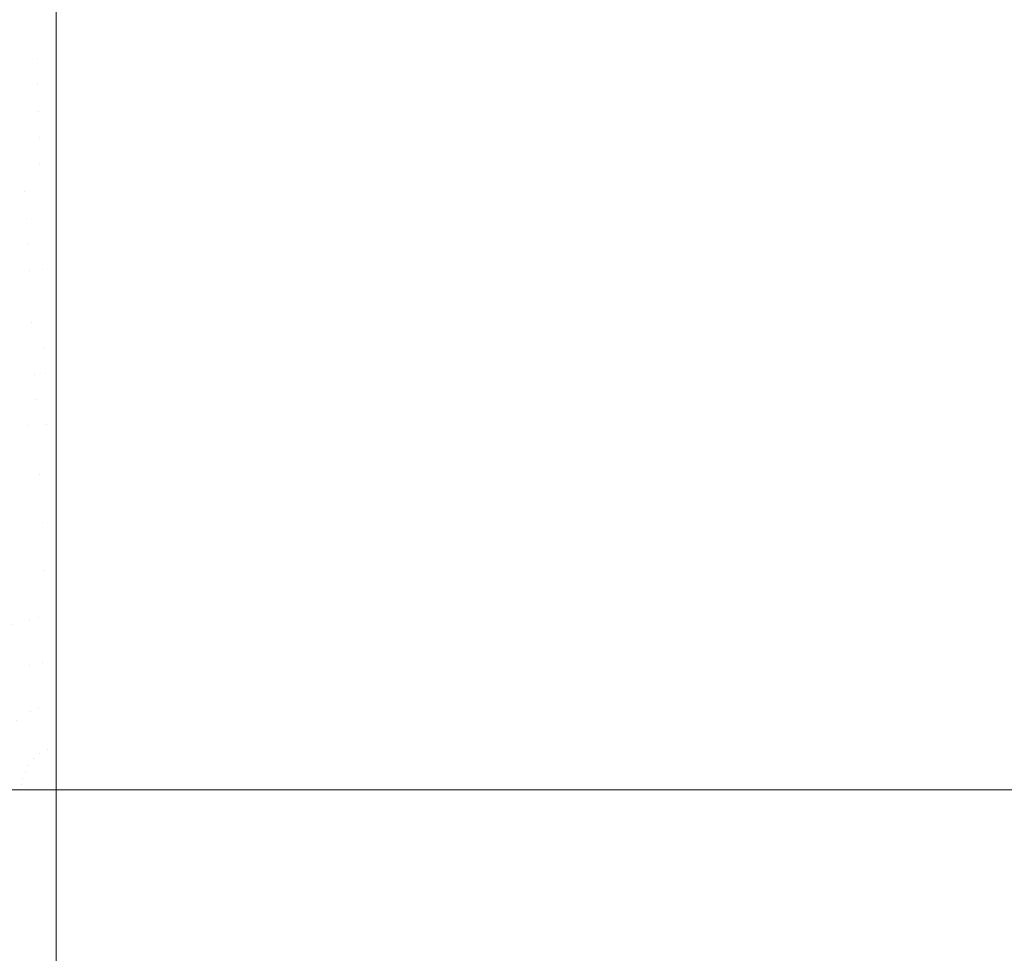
# Model space of a CAD drawing. Header units: centimetres. Extents: x -21.6 to 22.7, y 4.2 to 6.
# Tile 69 of 256: x -21.5062 to -21.4309, y 5.8877 to 5.9591. Entities that reach past the tile are written whole.
import ezdxf

# ---------------------------------------------------------------- set-up
doc = ezdxf.new("R2010")
doc.units = ezdxf.units.CM
doc.header["$LTSCALE"] = 2.54
doc.layers.add('Lucido design-1', color=7, linetype='Continuous')

# ---------------------------------------------------------------- blocks, each defined once
blk = doc.blocks.new('Gruppo-3-1')
at = {"color": 7, "linetype": 'Continuous', "lineweight": 9}
for points, invisible_edges in [([(-21.503423, 5.95757, -2276.240255), (-21.503423, 5.961088, -2276.242835), (-21.504981, 5.960183, -2276.24217), (-21.504929, 5.958178, -2276.240704)], 14), ([(22.630348, 5.961088, -2276.242835), (-21.503423, 5.961088, -2276.242835), (-21.503423, 5.95757, -2276.240255), (22.630348, 5.95757, -2276.240255)], 5), ([(-6.792166, 5.961088, -2277.001505), (-6.792166, 5.95757, -2277.004085), (-21.503423, 5.95757, -2277.004085), (-21.503423, 5.960201, -2277.002155)], 10), ([(-21.504929, 5.958178, -2276.240704), (-21.504981, 5.960183, -2276.24217), (-21.506537, 5.960095, -2276.24217), (-21.506433, 5.958093, -2276.240704)], 15), ([(-21.504929, 5.958178, -2277.003636), (-21.506433, 5.958093, -2277.003636), (-21.506537, 5.960095, -2277.00217), (-21.504981, 5.960183, -2277.00217)], 15), ([(-21.504981, 5.960183, -2277.00217), (-21.503423, 5.960201, -2277.002155), (-21.503423, 5.95757, -2277.004085), (-21.504929, 5.958178, -2277.003636)], 13), ([(-21.506433, 5.958093, -2276.240704), (-21.506328, 5.956081, -2276.239306), (-21.504877, 5.956163, -2276.239306), (-21.504929, 5.958178, -2276.240704)], 15), ([(-21.504877, 5.956163, -2277.005034), (-21.506328, 5.956081, -2277.005034), (-21.506433, 5.958093, -2277.003636), (-21.504929, 5.958178, -2277.003636)], 15), ([(-21.504929, 5.958178, -2276.240704), (-21.504877, 5.956163, -2276.239306), (-21.503423, 5.95757, -2276.240255)], 11), ([(-21.504877, 5.956163, -2277.005034), (-21.504929, 5.958178, -2277.003636), (-21.503423, 5.95757, -2277.004085)], 11), ([(-21.503423, 5.953942, -2276.237831), (-21.503423, 5.95757, -2276.240255), (-21.504877, 5.956163, -2276.239306)], 10), ([(-21.503423, 5.95757, -2277.004085), (-21.503423, 5.956178, -2277.005015), (-21.504877, 5.956163, -2277.005034)], 10), ([(22.630348, 5.95757, -2276.240255), (-21.503423, 5.95757, -2276.240255), (-21.503423, 5.953942, -2276.237831), (22.630348, 5.953942, -2276.237831)], 5), ([(-6.792166, 5.95757, -2277.004085), (-6.792166, 5.953942, -2277.006509), (-21.503423, 5.953942, -2277.006509), (-21.503423, 5.956178, -2277.005015)], 10), ([(-21.503423, 5.956178, -2277.005015), (-21.503423, 5.95757, -2277.004085), (-6.792166, 5.95757, -2277.004085)], 10), ([(-21.504877, 5.956163, -2276.239306), (-21.506328, 5.956081, -2276.239306), (-21.506223, 5.954063, -2276.237975), (-21.504824, 5.954142, -2276.237975)], 15), ([(-21.504824, 5.954142, -2277.006365), (-21.506223, 5.954063, -2277.006365), (-21.506328, 5.956081, -2277.005034), (-21.504877, 5.956163, -2277.005034)], 15), ([(-21.504877, 5.956163, -2277.005034), (-21.503423, 5.956178, -2277.005015), (-21.503423, 5.953942, -2277.006509), (-21.504824, 5.954142, -2277.006365)], 13), ([(-21.504877, 5.956163, -2276.239306), (-21.504824, 5.954142, -2276.237975), (-21.503423, 5.953942, -2276.237831)], 11), ([(-21.50746, 5.951913, -2276.23671), (-21.506118, 5.952039, -2276.23671), (-21.506223, 5.954063, -2276.237975), (-21.507618, 5.953931, -2276.237975)], 15), ([(-21.507618, 5.953931, -2277.006365), (-21.506223, 5.954063, -2277.006365), (-21.506118, 5.952039, -2277.00763), (-21.50746, 5.951913, -2277.00763)], 15), ([(-21.504824, 5.954142, -2276.237975), (-21.506223, 5.954063, -2276.237975), (-21.506118, 5.952039, -2276.23671), (-21.504771, 5.952115, -2276.23671)], 15), ([(-21.504771, 5.952115, -2277.00763), (-21.506118, 5.952039, -2277.00763), (-21.506223, 5.954063, -2277.006365), (-21.504824, 5.954142, -2277.006365)], 15), ([(-21.504771, 5.952115, -2276.23671), (-21.503423, 5.953942, -2276.237831), (-21.504824, 5.954142, -2276.237975)], 11), ([(-21.504771, 5.952115, -2277.00763), (-21.504824, 5.954142, -2277.006365), (-21.503423, 5.953942, -2277.006509)], 11), ([(-21.503423, 5.950212, -2276.235567), (-21.503423, 5.953942, -2276.237831), (-21.504771, 5.952115, -2276.23671)], 10), ([(-21.503423, 5.953942, -2277.006509), (-21.503423, 5.952128, -2277.00761), (-21.504771, 5.952115, -2277.00763)], 10), ([(22.630348, 5.953942, -2276.237831), (-21.503423, 5.953942, -2276.237831), (-21.503423, 5.950212, -2276.235567), (22.630348, 5.950212, -2276.235567)], 5), ([(-6.792166, 5.953942, -2277.006509), (-6.792166, 5.950212, -2277.008773), (-21.503423, 5.950212, -2277.008773), (-21.503423, 5.952128, -2277.00761)], 10), ([(-21.503423, 5.952128, -2277.00761), (-21.503423, 5.953942, -2277.006509), (-6.792166, 5.953942, -2277.006509)], 10), ([(-21.507303, 5.949893, -2276.235509), (-21.506013, 5.950014, -2276.235509), (-21.506118, 5.952039, -2276.23671), (-21.50746, 5.951913, -2276.23671)], 15), ([(-21.50746, 5.951913, -2277.00763), (-21.506118, 5.952039, -2277.00763), (-21.506013, 5.950014, -2277.008831), (-21.507303, 5.949893, -2277.008831)], 15), ([(-21.504771, 5.952115, -2276.23671), (-21.506118, 5.952039, -2276.23671), (-21.506013, 5.950014, -2276.235509), (-21.504719, 5.950087, -2276.235509)], 15), ([(-21.504719, 5.950087, -2277.008831), (-21.506013, 5.950014, -2277.008831), (-21.506118, 5.952039, -2277.00763), (-21.504771, 5.952115, -2277.00763)], 15), ([(-21.504771, 5.952115, -2277.00763), (-21.503423, 5.952128, -2277.00761), (-21.503423, 5.950212, -2277.008773)], 9), ([(-21.504771, 5.952115, -2276.23671), (-21.504719, 5.950087, -2276.235509), (-21.503423, 5.950212, -2276.235567)], 11), ([(-21.503423, 5.950212, -2277.008773), (-21.504719, 5.950087, -2277.008831), (-21.504771, 5.952115, -2277.00763)], 11), ([(-21.507145, 5.947872, -2276.234372), (-21.505907, 5.947989, -2276.234372), (-21.506013, 5.950014, -2276.235509), (-21.507303, 5.949893, -2276.235509)], 15), ([(-21.507303, 5.949893, -2277.008831), (-21.506013, 5.950014, -2277.008831), (-21.505907, 5.947989, -2277.009968), (-21.507145, 5.947872, -2277.009968)], 15), ([(-21.504719, 5.950087, -2276.235509), (-21.506013, 5.950014, -2276.235509), (-21.505907, 5.947989, -2276.234372), (-21.504666, 5.948059, -2276.234372)], 15), ([(-21.504666, 5.948059, -2277.009968), (-21.505907, 5.947989, -2277.009968), (-21.506013, 5.950014, -2277.008831), (-21.504719, 5.950087, -2277.008831)], 15), ([(-21.503423, 5.948071, -2276.234393), (-21.503423, 5.950212, -2276.235567), (-21.504719, 5.950087, -2276.235509)], 10), ([(-21.504719, 5.950087, -2277.008831), (-21.503423, 5.950212, -2277.008773), (-21.503423, 5.948071, -2277.009947)], 9), ([(-21.504719, 5.950087, -2276.235509), (-21.504666, 5.948059, -2276.234372), (-21.503423, 5.948071, -2276.234393)], 11), ([(-21.503423, 5.948071, -2277.009947), (-21.504666, 5.948059, -2277.009968), (-21.504719, 5.950087, -2277.008831)], 11), ([(22.630348, 5.948071, -2276.234393), (22.630348, 5.950212, -2276.235567), (-21.503423, 5.950212, -2276.235567), (-21.503423, 5.948071, -2276.234393)], 10), ([(-21.503423, 5.948071, -2277.009947), (-21.503423, 5.950212, -2277.008773), (-6.792166, 5.950212, -2277.008773), (-6.792166, 5.948071, -2277.009947)], 10), ([(-21.507145, 5.947872, -2276.234372), (-21.508377, 5.94771, -2276.234372), (-21.508167, 5.945698, -2276.233297), (-21.505802, 5.945966, -2276.233297)], 15), ([(-21.505802, 5.945966, -2277.011043), (-21.508167, 5.945698, -2277.011043), (-21.508377, 5.94771, -2277.009968), (-21.507145, 5.947872, -2277.009968)], 15), ([(-21.505802, 5.945966, -2276.233297), (-21.505907, 5.947989, -2276.234372), (-21.507145, 5.947872, -2276.234372)], 11), ([(-21.507145, 5.947872, -2277.009968), (-21.505907, 5.947989, -2277.009968), (-21.505802, 5.945966, -2277.011043)], 11), ([(-21.504666, 5.948059, -2276.234372), (-21.505907, 5.947989, -2276.234372), (-21.505802, 5.945966, -2276.233297)], 11), ([(-21.505802, 5.945966, -2277.011043), (-21.505907, 5.947989, -2277.009968), (-21.504666, 5.948059, -2277.009968)], 11), ([(-21.504666, 5.948059, -2276.234372), (-21.505802, 5.945966, -2276.233297), (-21.503423, 5.946387, -2276.233469)], 11), ([(-21.503423, 5.946387, -2277.010871), (-21.505802, 5.945966, -2277.011043), (-21.504666, 5.948059, -2277.009968)], 11), ([(-21.503423, 5.946387, -2276.233469), (-21.503423, 5.948071, -2276.234393), (-21.504666, 5.948059, -2276.234372)], 10), ([(-21.504666, 5.948059, -2277.009968), (-21.503423, 5.948071, -2277.009947), (-21.503423, 5.946387, -2277.010871)], 9), ([(-21.503423, 5.948071, -2276.234393), (-21.503423, 5.946387, -2276.233469), (22.630348, 5.946387, -2276.233469), (22.630348, 5.948071, -2276.234393)], 10), ([(-6.792166, 5.948071, -2277.009947), (-6.792166, 5.946387, -2277.010871), (-21.503423, 5.946387, -2277.010871), (-21.503423, 5.948071, -2277.009947)], 10), ([(-21.505802, 5.945966, -2276.233297), (-21.503423, 5.946052, -2276.233304), (-21.503423, 5.946387, -2276.233469)], 9), ([(-21.503423, 5.946387, -2277.010871), (-21.503423, 5.946052, -2277.011036), (-21.505802, 5.945966, -2277.011043)], 10), ([(22.630348, 5.946052, -2276.233304), (22.630348, 5.946387, -2276.233469), (-21.503423, 5.946387, -2276.233469), (-21.503423, 5.946052, -2276.233304)], 10), ([(-21.503423, 5.946052, -2277.011036), (-21.503423, 5.946387, -2277.010871), (-6.792166, 5.946387, -2277.010871), (-6.792166, 5.946052, -2277.011036)], 10), ([(-21.508167, 5.945698, -2276.233297), (-21.507958, 5.943691, -2276.232282), (-21.505697, 5.943947, -2276.232282), (-21.505802, 5.945966, -2276.233297)], 15), ([(-21.505802, 5.945966, -2277.011043), (-21.505697, 5.943947, -2277.012058), (-21.507958, 5.943691, -2277.012058), (-21.508167, 5.945698, -2277.011043)], 15), ([(-21.503423, 5.946052, -2276.233304), (-21.505802, 5.945966, -2276.233297), (-21.505697, 5.943947, -2276.232282)], 11), ([(-21.503423, 5.946052, -2277.011036), (-21.503423, 5.944022, -2277.012037), (-21.505697, 5.943947, -2277.012058), (-21.505802, 5.945966, -2277.011043)], 14), ([(-21.505697, 5.943947, -2276.232282), (-21.503423, 5.942474, -2276.231539), (-21.503423, 5.946052, -2276.233304)], 9), ([(-21.503423, 5.946052, -2276.233304), (-21.503423, 5.942474, -2276.231539), (22.630348, 5.942474, -2276.231539), (22.630348, 5.946052, -2276.233304)], 10), ([(-6.792166, 5.946052, -2277.011036), (-6.792166, 5.942474, -2277.012801), (-21.503423, 5.942474, -2277.012801), (-21.503423, 5.944022, -2277.012037)], 10), ([(-21.503423, 5.944022, -2277.012037), (-21.503423, 5.946052, -2277.011036), (-6.792166, 5.946052, -2277.011036)], 10), ([(-21.505592, 5.941934, -2276.231327), (-21.505697, 5.943947, -2276.232282), (-21.507958, 5.943691, -2276.232282), (-21.507749, 5.94169, -2276.231327)], 15), ([(-21.507749, 5.94169, -2277.013013), (-21.507958, 5.943691, -2277.012058), (-21.505697, 5.943947, -2277.012058), (-21.505592, 5.941934, -2277.013013)], 15), ([(-21.505697, 5.943947, -2277.012058), (-21.503423, 5.944022, -2277.012037), (-21.503423, 5.942474, -2277.012801)], 9), ([(-21.503423, 5.942474, -2276.231539), (-21.505697, 5.943947, -2276.232282), (-21.505592, 5.941934, -2276.231327)], 11), ([(-21.503423, 5.942474, -2277.012801), (-21.505592, 5.941934, -2277.013013), (-21.505697, 5.943947, -2277.012058)], 11), ([(-21.505592, 5.941934, -2276.231327), (-21.503423, 5.942012, -2276.231336), (-21.503423, 5.942474, -2276.231539)], 9), ([(-21.503423, 5.942474, -2277.012801), (-21.503423, 5.939998, -2277.01389), (-21.505488, 5.93993, -2277.013911), (-21.505592, 5.941934, -2277.013013)], 14), ([(22.630348, 5.93848, -2276.229782), (22.630348, 5.942474, -2276.231539), (-21.503423, 5.942474, -2276.231539), (-21.503423, 5.942012, -2276.231336)], 10), ([(-21.503423, 5.939998, -2277.01389), (-21.503423, 5.942474, -2277.012801), (-6.792166, 5.942474, -2277.012801), (-6.792166, 5.942012, -2277.013004)], 10), ([(-21.506517, 5.939833, -2276.230429), (-21.505488, 5.93993, -2276.230429), (-21.505592, 5.941934, -2276.231327), (-21.507749, 5.94169, -2276.231327)], 15), ([(-21.505592, 5.941934, -2277.013013), (-21.505488, 5.93993, -2277.013911), (-21.507541, 5.939698, -2277.013911), (-21.507749, 5.94169, -2277.013013)], 15), ([(-21.503423, 5.942012, -2276.231336), (-21.505592, 5.941934, -2276.231327), (-21.504456, 5.939988, -2276.230429)], 11), ([(-21.505592, 5.941934, -2276.231327), (-21.505488, 5.93993, -2276.230429), (-21.504456, 5.939988, -2276.230429)], 11), ([(-21.504456, 5.939988, -2276.230429), (-21.503423, 5.939998, -2276.23045), (-21.503423, 5.942012, -2276.231336)], 9), ([(-21.503423, 5.942012, -2276.231336), (-21.503423, 5.939998, -2276.23045), (22.630348, 5.93848, -2276.229782)], 10), ([(-6.792166, 5.942012, -2277.013004), (-6.792166, 5.939998, -2277.01389), (-21.503423, 5.939998, -2277.01389)], 10), ([(-21.507334, 5.937714, -2277.014752), (-21.507541, 5.939698, -2277.013911), (-21.505488, 5.93993, -2277.013911), (-21.505384, 5.937935, -2277.014752)], 15), ([(-21.505384, 5.937935, -2276.229588), (-21.505488, 5.93993, -2276.230429), (-21.506517, 5.939833, -2276.230429), (-21.506362, 5.937843, -2276.229588)], 15), ([(-21.505488, 5.93993, -2277.013911), (-21.503423, 5.939998, -2277.01389), (-21.503423, 5.93848, -2277.014558)], 9), ([(-21.504404, 5.93799, -2276.229588), (-21.504456, 5.939988, -2276.230429), (-21.505488, 5.93993, -2276.230429), (-21.505384, 5.937935, -2276.229588)], 15), ([(-21.503423, 5.93848, -2277.014558), (-21.505384, 5.937935, -2277.014752), (-21.505488, 5.93993, -2277.013911)], 11), ([(-21.503423, 5.93848, -2276.229782), (-21.503423, 5.939998, -2276.23045), (-21.504456, 5.939988, -2276.230429)], 10), ([(-21.504456, 5.939988, -2276.230429), (-21.504404, 5.93799, -2276.229588), (-21.503423, 5.93848, -2276.229782)], 11), ([(-21.503423, 5.939998, -2276.23045), (-21.503423, 5.93848, -2276.229782), (22.630348, 5.93848, -2276.229782)], 10), ([(-6.792166, 5.939998, -2277.01389), (-6.792166, 5.93848, -2277.014558), (-21.503423, 5.93848, -2277.014558), (-21.503423, 5.939998, -2277.01389)], 10), ([(-21.505384, 5.937935, -2277.014752), (-21.505281, 5.935951, -2277.015539), (-21.507129, 5.935742, -2277.015539), (-21.507334, 5.937714, -2277.014752)], 15), ([(-21.506362, 5.937843, -2276.229588), (-21.506207, 5.935864, -2276.228801), (-21.505281, 5.935951, -2276.228801), (-21.505384, 5.937935, -2276.229588)], 15), ([(-21.503423, 5.93848, -2277.014558), (-21.503423, 5.936013, -2277.015518), (-21.505281, 5.935951, -2277.015539), (-21.505384, 5.937935, -2277.014752)], 14), ([(-21.505384, 5.937935, -2276.229588), (-21.505281, 5.935951, -2276.228801), (-21.504353, 5.936004, -2276.228801), (-21.504404, 5.93799, -2276.229588)], 15), ([(-21.504404, 5.93799, -2276.229588), (-21.504353, 5.936004, -2276.228801), (-21.503423, 5.934414, -2276.228201), (-21.503423, 5.93848, -2276.229782)], 11), ([(22.630348, 5.93848, -2276.229782), (-21.503423, 5.93848, -2276.229782), (-21.503423, 5.934414, -2276.228201), (22.630348, 5.934414, -2276.228201)], 5), ([(-6.792166, 5.93848, -2277.014558), (-6.792166, 5.934414, -2277.016139), (-21.503423, 5.934414, -2277.016139), (-21.503423, 5.936013, -2277.015518)], 10), ([(-21.503423, 5.936013, -2277.015518), (-21.503423, 5.93848, -2277.014558), (-6.792166, 5.93848, -2277.014558)], 10), ([(-21.506924, 5.933783, -2277.016272), (-21.507129, 5.935742, -2277.015539), (-21.505281, 5.935951, -2277.015539), (-21.505179, 5.93398, -2277.016272)], 15), ([(-21.506054, 5.933898, -2276.228068), (-21.506207, 5.935864, -2276.228801), (-21.507129, 5.935742, -2276.228801), (-21.506924, 5.933783, -2276.228068)], 15), ([(-21.505179, 5.93398, -2276.228068), (-21.505281, 5.935951, -2276.228801), (-21.506207, 5.935864, -2276.228801), (-21.506054, 5.933898, -2276.228068)], 15), ([(-21.505281, 5.935951, -2277.015539), (-21.503423, 5.936013, -2277.015518), (-21.503423, 5.934414, -2277.016139)], 9), ([(-21.504302, 5.93403, -2276.228068), (-21.504353, 5.936004, -2276.228801), (-21.505281, 5.935951, -2276.228801), (-21.505179, 5.93398, -2276.228068)], 15), ([(-21.503423, 5.934414, -2277.016139), (-21.505179, 5.93398, -2277.016272), (-21.505281, 5.935951, -2277.015539)], 11), ([(-21.503423, 5.934414, -2276.228201), (-21.504353, 5.936004, -2276.228801), (-21.504302, 5.93403, -2276.228068)], 11), ([(-21.503423, 5.934414, -2277.016139), (-21.503423, 5.932078, -2277.016932), (-21.505077, 5.932024, -2277.016954), (-21.505179, 5.93398, -2277.016272)], 14), ([(-21.503423, 5.934414, -2276.228201), (-21.504302, 5.93403, -2276.228068), (-21.504251, 5.93207, -2276.227386)], 11), ([(-21.504251, 5.93207, -2276.227386), (-21.503423, 5.930283, -2276.226798), (-21.503423, 5.934414, -2276.228201)], 9), ([(22.630348, 5.934414, -2276.228201), (-21.503423, 5.934414, -2276.228201), (-21.503423, 5.930283, -2276.226798), (22.630348, 5.930283, -2276.226798)], 5), ([(-6.792166, 5.934414, -2277.016139), (-6.792166, 5.930283, -2277.017542), (-21.503423, 5.930283, -2277.017542), (-21.503423, 5.932078, -2277.016932)], 10), ([(-21.503423, 5.932078, -2277.016932), (-21.503423, 5.934414, -2277.016139), (-6.792166, 5.934414, -2277.016139)], 10), ([(-21.505179, 5.93398, -2277.016272), (-21.505077, 5.932024, -2277.016954), (-21.506722, 5.931838, -2277.016954), (-21.506924, 5.933783, -2277.016272)], 15), ([(-21.506924, 5.933783, -2276.228068), (-21.506722, 5.931838, -2276.227386), (-21.505901, 5.931946, -2276.227386), (-21.506054, 5.933898, -2276.228068)], 15), ([(-21.506054, 5.933898, -2276.228068), (-21.505901, 5.931946, -2276.227386), (-21.505077, 5.932024, -2276.227386), (-21.505179, 5.93398, -2276.228068)], 15), ([(-21.505179, 5.93398, -2276.228068), (-21.505077, 5.932024, -2276.227386), (-21.504251, 5.93207, -2276.227386), (-21.504302, 5.93403, -2276.228068)], 15), ([(-21.50652, 5.929908, -2277.017586), (-21.506722, 5.931838, -2277.016954), (-21.505077, 5.932024, -2277.016954), (-21.504976, 5.930082, -2277.017586)], 15), ([(-21.505901, 5.931946, -2276.227386), (-21.506722, 5.931838, -2276.227386), (-21.506321, 5.927994, -2276.22617), (-21.5056, 5.928089, -2276.22617)], 15), ([(-21.5056, 5.928089, -2276.22617), (-21.504876, 5.928157, -2276.22617), (-21.505077, 5.932024, -2276.227386), (-21.505901, 5.931946, -2276.227386)], 15), ([(-21.505077, 5.932024, -2277.016954), (-21.503423, 5.932078, -2277.016932), (-21.503423, 5.930283, -2277.017542)], 9), ([(-21.504251, 5.93207, -2276.227386), (-21.505077, 5.932024, -2276.227386), (-21.504876, 5.928157, -2276.22617), (-21.50415, 5.928198, -2276.22617)], 15), ([(-21.503423, 5.930283, -2277.017542), (-21.504976, 5.930082, -2277.017586), (-21.505077, 5.932024, -2277.016954)], 11), ([(-21.503423, 5.930283, -2276.226798), (-21.504251, 5.93207, -2276.227386), (-21.50415, 5.928198, -2276.22617)], 11), ([(-21.504976, 5.930082, -2277.017586), (-21.504876, 5.928157, -2277.01817), (-21.506321, 5.927994, -2277.01817), (-21.50652, 5.929908, -2277.017586)], 15), ([(-21.504976, 5.930082, -2277.017586), (-21.503423, 5.930283, -2277.017542), (-21.503423, 5.928205, -2277.018147)], 9), ([(-21.503423, 5.928205, -2277.018147), (-21.504876, 5.928157, -2277.01817), (-21.504976, 5.930082, -2277.017586)], 11), ([(-21.50415, 5.928198, -2276.22617), (-21.503423, 5.928205, -2276.226193), (-21.503423, 5.930283, -2276.226798)], 9), ([(22.630348, 5.928205, -2276.226193), (22.630348, 5.930283, -2276.226798), (-21.503423, 5.930283, -2276.226798), (-21.503423, 5.928205, -2276.226193)], 10), ([(-21.503423, 5.928205, -2277.018147), (-21.503423, 5.930283, -2277.017542), (-6.792166, 5.930283, -2277.017542), (-6.792166, 5.928205, -2277.018147)], 10), ([(-21.506123, 5.926098, -2277.018707), (-21.506321, 5.927994, -2277.01817), (-21.504876, 5.928157, -2277.01817), (-21.504777, 5.92625, -2277.018707)], 15), ([(-21.504777, 5.92625, -2276.225633), (-21.504876, 5.928157, -2276.22617), (-21.5056, 5.928089, -2276.22617)], 11), ([(-21.504777, 5.92625, -2277.018707), (-21.504876, 5.928157, -2277.01817), (-21.503423, 5.928205, -2277.018147), (-21.503423, 5.926094, -2277.018763)], 11), ([(-21.50415, 5.928198, -2276.22617), (-21.504876, 5.928157, -2276.22617), (-21.504777, 5.92625, -2276.225633), (-21.503423, 5.9263, -2276.225637)], 15), ([(-21.503423, 5.9263, -2276.225637), (-21.503423, 5.928205, -2276.226193), (-21.50415, 5.928198, -2276.22617)], 10), ([(22.630348, 5.926094, -2276.225577), (22.630348, 5.928205, -2276.226193), (-21.503423, 5.928205, -2276.226193), (-21.503423, 5.9263, -2276.225637)], 10), ([(-21.503423, 5.926094, -2277.018763), (-21.503423, 5.928205, -2277.018147), (-6.792166, 5.928205, -2277.018147), (-6.792166, 5.9263, -2277.018703)], 10), ([(-21.507453, 5.925846, -2277.018707), (-21.507748, 5.927724, -2277.01817), (-21.506321, 5.927994, -2277.01817), (-21.506123, 5.926098, -2277.018707)], 15), ([(-21.507037, 5.927872, -2276.22617), (-21.507748, 5.927724, -2276.22617), (-21.507453, 5.925846, -2276.225633), (-21.506123, 5.926098, -2276.225633)], 15), ([(-21.506123, 5.926098, -2276.225633), (-21.506321, 5.927994, -2276.22617), (-21.507037, 5.927872, -2276.22617)], 11), ([(-21.5056, 5.928089, -2276.22617), (-21.506321, 5.927994, -2276.22617), (-21.506123, 5.926098, -2276.225633), (-21.504777, 5.92625, -2276.225633)], 15), ([(-21.507453, 5.925846, -2276.225633), (-21.507161, 5.923987, -2276.225141), (-21.505927, 5.92422, -2276.225141), (-21.506123, 5.926098, -2276.225633)], 15), ([(-21.506123, 5.926098, -2277.018707), (-21.505927, 5.92422, -2277.019198), (-21.507161, 5.923987, -2277.019198), (-21.507453, 5.925846, -2277.018707)], 15), ([(-21.506123, 5.926098, -2276.225633), (-21.505927, 5.92422, -2276.225141), (-21.504679, 5.924361, -2276.225141), (-21.504777, 5.92625, -2276.225633)], 15), ([(-21.504777, 5.92625, -2277.018707), (-21.504679, 5.924361, -2277.019198), (-21.505927, 5.92422, -2277.019198), (-21.506123, 5.926098, -2277.018707)], 15), ([(-21.504777, 5.92625, -2276.225633), (-21.504679, 5.924361, -2276.225141), (-21.503423, 5.926094, -2276.225577), (-21.503423, 5.9263, -2276.225637)], 11), ([(-21.504679, 5.924361, -2277.019198), (-21.504777, 5.92625, -2277.018707), (-21.503423, 5.926094, -2277.018763)], 11), ([(-21.503423, 5.921856, -2276.22454), (-21.503423, 5.926094, -2276.225577), (-21.504679, 5.924361, -2276.225141)], 10), ([(-21.503423, 5.926094, -2277.018763), (-21.503423, 5.924403, -2277.019176), (-21.504679, 5.924361, -2277.019198)], 10), ([(-21.503423, 5.9263, -2276.225637), (-21.503423, 5.926094, -2276.225577), (22.630348, 5.926094, -2276.225577)], 10), ([(-6.792166, 5.9263, -2277.018703), (-6.792166, 5.926094, -2277.018763), (-21.503423, 5.926094, -2277.018763)], 10), ([(22.630348, 5.926094, -2276.225577), (-21.503423, 5.926094, -2276.225577), (-21.503423, 5.921856, -2276.22454), (22.630348, 5.921856, -2276.22454)], 5), ([(-6.792166, 5.926094, -2277.018763), (-6.792166, 5.921856, -2277.0198), (-21.503423, 5.921856, -2277.0198), (-21.503423, 5.924403, -2277.019176)], 10), ([(-21.503423, 5.924403, -2277.019176), (-21.503423, 5.926094, -2277.018763), (-6.792166, 5.926094, -2277.018763)], 10), ([(-21.504679, 5.924361, -2276.225141), (-21.505927, 5.92422, -2276.225141), (-21.505541, 5.920523, -2276.224288), (-21.504485, 5.920643, -2276.224288)], 15), ([(-21.504485, 5.920643, -2277.020052), (-21.505541, 5.920523, -2277.020052), (-21.505927, 5.92422, -2277.019198), (-21.504679, 5.924361, -2277.019198)], 15), ([(-21.504679, 5.924361, -2277.019198), (-21.503423, 5.924403, -2277.019176), (-21.503423, 5.921856, -2277.0198)], 9), ([(-21.504679, 5.924361, -2276.225141), (-21.504485, 5.920643, -2276.224288), (-21.503423, 5.921856, -2276.22454)], 11), ([(-21.503423, 5.921856, -2277.0198), (-21.504485, 5.920643, -2277.020052), (-21.504679, 5.924361, -2277.019198)], 11), ([(-21.506585, 5.920326, -2276.224288), (-21.505541, 5.920523, -2276.224288), (-21.505927, 5.92422, -2276.225141), (-21.507161, 5.923987, -2276.225141)], 15), ([(-21.507161, 5.923987, -2277.019198), (-21.505927, 5.92422, -2277.019198), (-21.505541, 5.920523, -2277.020052), (-21.506585, 5.920326, -2277.020052)], 15), ([(-21.503423, 5.917577, -2276.223689), (-21.503423, 5.921856, -2276.22454), (-21.504485, 5.920643, -2276.224288)], 10), ([(-21.504485, 5.920643, -2277.020052), (-21.503423, 5.921856, -2277.0198), (-21.503423, 5.917577, -2277.020651)], 9), ([(22.630348, 5.921856, -2276.22454), (-21.503423, 5.921856, -2276.22454), (-21.503423, 5.917577, -2276.223689), (22.630348, 5.917577, -2276.223689)], 5), ([(-21.503423, 5.921856, -2277.0198), (-6.792166, 5.921856, -2277.0198), (-6.792166, 5.917577, -2277.020651), (-21.503423, 5.917577, -2277.020651)], 5), ([(-21.504485, 5.920643, -2276.224288), (-21.505541, 5.920523, -2276.224288), (-21.505164, 5.916909, -2276.223596), (-21.504296, 5.917007, -2276.223596)], 15), ([(-21.504296, 5.917007, -2277.020744), (-21.505164, 5.916909, -2277.020744), (-21.505541, 5.920523, -2277.020052), (-21.504485, 5.920643, -2277.020052)], 15), ([(-21.504485, 5.920643, -2276.224288), (-21.504296, 5.917007, -2276.223596), (-21.503423, 5.917577, -2276.223689)], 11), ([(-21.503423, 5.917577, -2277.020651), (-21.504296, 5.917007, -2277.020744), (-21.504485, 5.920643, -2277.020052)], 11), ([(-21.506585, 5.920326, -2276.224288), (-21.507611, 5.920053, -2276.224288), (-21.506866, 5.916523, -2276.223596), (-21.506023, 5.916747, -2276.223596)], 15), ([(-21.506023, 5.916747, -2277.020744), (-21.506866, 5.916523, -2277.020744), (-21.507611, 5.920053, -2277.020052), (-21.506585, 5.920326, -2277.020052)], 15), ([(-21.506023, 5.916747, -2276.223596), (-21.505164, 5.916909, -2276.223596), (-21.505541, 5.920523, -2276.224288), (-21.506585, 5.920326, -2276.224288)], 15), ([(-21.506585, 5.920326, -2277.020052), (-21.505541, 5.920523, -2277.020052), (-21.505164, 5.916909, -2277.020744), (-21.506023, 5.916747, -2277.020744)], 15), ([(-21.504296, 5.917007, -2276.223596), (-21.503423, 5.917039, -2276.223606), (-21.503423, 5.917577, -2276.223689)], 9), ([(-21.503423, 5.917577, -2277.020651), (-21.503423, 5.917039, -2277.020734), (-21.504296, 5.917007, -2277.020744)], 10), ([(22.630348, 5.917039, -2276.223606), (22.630348, 5.917577, -2276.223689), (-21.503423, 5.917577, -2276.223689), (-21.503423, 5.917039, -2276.223606)], 10), ([(-21.503423, 5.917039, -2277.020734), (-21.503423, 5.917577, -2277.020651), (-6.792166, 5.917577, -2277.020651), (-6.792166, 5.917039, -2277.020734)], 10), ([(-21.505474, 5.913255, -2276.223055), (-21.504797, 5.913383, -2276.223055), (-21.505164, 5.916909, -2276.223596), (-21.506023, 5.916747, -2276.223596)], 15), ([(-21.506023, 5.916747, -2277.020744), (-21.505164, 5.916909, -2277.020744), (-21.504797, 5.913383, -2277.021285), (-21.505474, 5.913255, -2277.021285)], 15), ([(-21.504296, 5.917007, -2276.223596), (-21.505164, 5.916909, -2276.223596), (-21.504797, 5.913383, -2276.223055), (-21.503423, 5.913486, -2276.22306)], 15), ([(-21.503423, 5.913486, -2277.02128), (-21.504797, 5.913383, -2277.021285), (-21.505164, 5.916909, -2277.020744), (-21.504296, 5.917007, -2277.020744)], 15), ([(-21.503423, 5.913486, -2276.22306), (-21.503423, 5.917039, -2276.223606), (-21.504296, 5.917007, -2276.223596)], 10), ([(-21.504296, 5.917007, -2277.020744), (-21.503423, 5.917039, -2277.020734), (-21.503423, 5.913486, -2277.02128)], 9), ([(-21.503423, 5.917039, -2276.223606), (-21.503423, 5.913486, -2276.22306), (22.630348, 5.913486, -2276.22306), (22.630348, 5.917039, -2276.223606)], 10), ([(-6.792166, 5.917039, -2277.020734), (-6.792166, 5.913486, -2277.02128), (-21.503423, 5.913486, -2277.02128), (-21.503423, 5.917039, -2277.020734)], 10), ([(-21.506789, 5.912854, -2276.223055), (-21.506139, 5.913078, -2276.223055), (-21.506866, 5.916523, -2276.223596), (-21.50769, 5.916238, -2276.223596)], 15), ([(-21.50769, 5.916238, -2277.020744), (-21.506866, 5.916523, -2277.020744), (-21.506139, 5.913078, -2277.021285), (-21.506789, 5.912854, -2277.021285)], 15), ([(-21.506023, 5.916747, -2276.223596), (-21.506866, 5.916523, -2276.223596), (-21.506139, 5.913078, -2276.223055), (-21.505474, 5.913255, -2276.223055)], 15), ([(-21.505474, 5.913255, -2277.021285), (-21.506139, 5.913078, -2277.021285), (-21.506866, 5.916523, -2277.020744), (-21.506023, 5.916747, -2277.020744)], 15), ([(-21.50543, 5.909722, -2276.222653), (-21.506139, 5.913078, -2276.223055), (-21.506789, 5.912854, -2276.223055)], 11), ([(-21.506789, 5.912854, -2277.021285), (-21.506139, 5.913078, -2277.021285), (-21.50543, 5.909722, -2277.021687)], 11), ([(-21.505474, 5.913255, -2276.223055), (-21.506139, 5.913078, -2276.223055), (-21.50543, 5.909722, -2276.222653), (-21.504438, 5.909948, -2276.222653)], 15), ([(-21.504438, 5.909948, -2277.021687), (-21.50543, 5.909722, -2277.021687), (-21.506139, 5.913078, -2277.021285), (-21.505474, 5.913255, -2277.021285)], 15), ([(-21.504438, 5.909948, -2276.222653), (-21.504797, 5.913383, -2276.223055), (-21.505474, 5.913255, -2276.223055)], 11), ([(-21.505474, 5.913255, -2277.021285), (-21.504797, 5.913383, -2277.021285), (-21.504438, 5.909948, -2277.021687)], 11), ([(-21.503423, 5.913265, -2276.223025), (-21.503423, 5.913486, -2276.22306), (-21.504797, 5.913383, -2276.223055)], 10), ([(-21.504797, 5.913383, -2277.021285), (-21.503423, 5.913486, -2277.02128), (-21.503423, 5.913265, -2277.021314)], 9), ([(-21.503423, 5.913265, -2276.223025), (-21.504797, 5.913383, -2276.223055), (-21.504438, 5.909948, -2276.222653)], 11), ([(-21.504438, 5.909948, -2277.021687), (-21.504797, 5.913383, -2277.021285), (-21.503423, 5.913265, -2277.021314)], 11), ([(-21.504438, 5.909948, -2276.222653), (-21.503423, 5.910022, -2276.22267), (-21.503423, 5.913265, -2276.223025)], 9), ([(-21.503423, 5.913265, -2277.021314), (-21.503423, 5.910022, -2277.02167), (-21.504438, 5.909948, -2277.021687)], 10), ([(-21.503423, 5.913486, -2276.22306), (-21.503423, 5.913265, -2276.223025), (22.630348, 5.913265, -2276.223025), (22.630348, 5.913486, -2276.22306)], 10), ([(-6.792166, 5.913486, -2277.02128), (-6.792166, 5.913265, -2277.021314), (-21.503423, 5.913265, -2277.021314), (-21.503423, 5.913486, -2277.02128)], 10), ([(22.630348, 5.910022, -2276.22267), (22.630348, 5.913265, -2276.223025), (-21.503423, 5.913265, -2276.223025), (-21.503423, 5.910022, -2276.22267)], 10), ([(-21.503423, 5.910022, -2277.02167), (-21.503423, 5.913265, -2277.021314), (-6.792166, 5.913265, -2277.021314), (-6.792166, 5.910022, -2277.02167)], 10), ([(-21.506789, 5.912854, -2276.223055), (-21.50742, 5.912585, -2276.223055), (-21.506377, 5.909358, -2276.222653), (-21.50543, 5.909722, -2276.222653)], 15), ([(-21.50543, 5.909722, -2277.021687), (-21.506377, 5.909358, -2277.021687), (-21.50742, 5.912585, -2277.021285), (-21.506789, 5.912854, -2277.021285)], 15), ([(-21.503423, 5.908928, -2276.22255), (-21.503423, 5.910022, -2276.22267), (-21.504438, 5.909948, -2276.222653)], 10), ([(-21.504438, 5.909948, -2277.021687), (-21.503423, 5.910022, -2277.02167), (-21.503423, 5.908928, -2277.021789)], 9), ([(-21.503423, 5.910022, -2276.22267), (-21.503423, 5.908928, -2276.22255), (22.630348, 5.908928, -2276.22255), (22.630348, 5.910022, -2276.22267)], 10), ([(-6.792166, 5.910022, -2277.02167), (-6.792166, 5.908928, -2277.021789), (-21.503423, 5.908928, -2277.021789), (-21.503423, 5.910022, -2277.02167)], 10), ([(-21.506377, 5.909358, -2276.222653), (-21.507261, 5.90887, -2276.222653), (-21.505944, 5.905899, -2276.222378), (-21.505363, 5.906219, -2276.222378)], 15), ([(-21.505363, 5.906219, -2277.021962), (-21.505944, 5.905899, -2277.021962), (-21.507261, 5.90887, -2277.021687), (-21.506377, 5.909358, -2277.021687)], 15), ([(-21.505363, 5.906219, -2276.222378), (-21.504742, 5.906459, -2276.222378), (-21.50543, 5.909722, -2276.222653), (-21.506377, 5.909358, -2276.222653)], 15), ([(-21.506377, 5.909358, -2277.021687), (-21.50543, 5.909722, -2277.021687), (-21.504742, 5.906459, -2277.021962), (-21.505363, 5.906219, -2277.021962)], 15), ([(-21.504438, 5.909948, -2276.222653), (-21.50543, 5.909722, -2276.222653), (-21.503423, 5.908928, -2276.22255)], 11), ([(-21.503423, 5.908928, -2277.021789), (-21.50543, 5.909722, -2277.021687), (-21.504438, 5.909948, -2277.021687)], 11), ([(-21.503423, 5.908928, -2276.22255), (-21.50543, 5.909722, -2276.222653), (-21.504742, 5.906459, -2276.222378)], 11), ([(-21.504742, 5.906459, -2277.021962), (-21.50543, 5.909722, -2277.021687), (-21.503423, 5.908928, -2277.021789)], 11), ([(-21.506473, 5.90551, -2276.222378), (-21.505944, 5.905899, -2276.222378), (-21.507261, 5.90887, -2276.222653), (-21.508067, 5.908278, -2276.222653)], 15), ([(-21.508067, 5.908278, -2277.021687), (-21.507261, 5.90887, -2277.021687), (-21.505944, 5.905899, -2277.021962), (-21.506473, 5.90551, -2277.021962)], 15), ([(-21.504742, 5.906459, -2276.222378), (-21.503423, 5.906655, -2276.222402), (-21.503423, 5.908928, -2276.22255)], 9), ([(-21.503423, 5.908928, -2277.021789), (-21.503423, 5.906655, -2277.021938), (-21.504742, 5.906459, -2277.021962)], 10), ([(22.630348, 5.906655, -2276.222402), (22.630348, 5.908928, -2276.22255), (-21.503423, 5.908928, -2276.22255), (-21.503423, 5.906655, -2276.222402)], 10), ([(-21.503423, 5.906655, -2277.021938), (-21.503423, 5.908928, -2277.021789), (-6.792166, 5.908928, -2277.021789), (-6.792166, 5.906655, -2277.021938)], 10), ([(-21.504072, 5.903288, -2276.22222), (-21.504742, 5.906459, -2276.222378), (-21.505363, 5.906219, -2276.222378)], 11), ([(-21.505363, 5.906219, -2277.021962), (-21.504742, 5.906459, -2277.021962), (-21.504072, 5.903288, -2277.02212)], 11), ([(-21.503423, 5.904574, -2276.222265), (-21.503423, 5.906655, -2276.222402), (-21.504742, 5.906459, -2276.222378)], 10), ([(-21.504742, 5.906459, -2277.021962), (-21.503423, 5.906655, -2277.021938), (-21.503423, 5.904574, -2277.022075)], 9), ([(-21.503423, 5.904574, -2276.222265), (-21.504742, 5.906459, -2276.222378), (-21.504072, 5.903288, -2276.22222)], 11), ([(-21.504072, 5.903288, -2277.02212), (-21.504742, 5.906459, -2277.021962), (-21.503423, 5.904574, -2277.022075)], 11), ([(-21.503423, 5.906655, -2276.222402), (-21.503423, 5.904574, -2276.222265), (22.630348, 5.904574, -2276.222265), (22.630348, 5.906655, -2276.222402)], 10), ([(-6.792166, 5.906655, -2277.021938), (-6.792166, 5.904574, -2277.022075), (-21.503423, 5.904574, -2277.022075), (-21.503423, 5.906655, -2277.021938)], 10), ([(-21.506473, 5.90551, -2276.222378), (-21.506945, 5.905068, -2276.222378), (-21.505157, 5.902603, -2276.22222), (-21.504664, 5.903012, -2276.22222)], 15), ([(-21.504664, 5.903012, -2277.02212), (-21.505157, 5.902603, -2277.02212), (-21.506945, 5.905068, -2277.021962), (-21.506473, 5.90551, -2277.021962)], 15), ([(-21.504664, 5.903012, -2276.22222), (-21.505944, 5.905899, -2276.222378), (-21.506473, 5.90551, -2276.222378)], 11), ([(-21.506473, 5.90551, -2277.021962), (-21.505944, 5.905899, -2277.021962), (-21.504664, 5.903012, -2277.02212)], 11), ([(-21.505363, 5.906219, -2276.222378), (-21.505944, 5.905899, -2276.222378), (-21.504664, 5.903012, -2276.22222), (-21.504072, 5.903288, -2276.22222)], 15), ([(-21.504072, 5.903288, -2277.02212), (-21.504664, 5.903012, -2277.02212), (-21.505944, 5.905899, -2277.021962), (-21.505363, 5.906219, -2277.021962)], 15), ([(-21.505157, 5.902603, -2276.22222), (-21.506945, 5.905068, -2276.222378), (-21.507357, 5.904586, -2276.222378)], 11), ([(-21.507357, 5.904586, -2277.021962), (-21.506945, 5.905068, -2277.021962), (-21.505157, 5.902603, -2277.02212)], 11), ([(-21.505533, 5.902116, -2276.22222), (-21.507708, 5.904079, -2276.222378), (-21.508001, 5.903559, -2276.222378)], 11), ([(-21.508001, 5.903559, -2277.021962), (-21.507708, 5.904079, -2277.021962), (-21.505533, 5.902116, -2277.02212)], 11), ([(-21.507357, 5.904586, -2276.222378), (-21.507708, 5.904079, -2276.222378), (-21.505533, 5.902116, -2276.22222), (-21.505157, 5.902603, -2276.22222)], 15), ([(-21.505157, 5.902603, -2277.02212), (-21.505533, 5.902116, -2277.02212), (-21.507708, 5.904079, -2277.021962), (-21.507357, 5.904586, -2277.021962)], 15), ([(-21.504072, 5.903288, -2276.22222), (-21.503423, 5.903385, -2276.222239), (-21.503423, 5.904574, -2276.222265)], 9), ([(-21.503423, 5.904574, -2277.022075), (-21.503423, 5.903385, -2277.022101), (-21.504072, 5.903288, -2277.02212)], 10), ([(22.630348, 5.903385, -2276.222239), (22.630348, 5.904574, -2276.222265), (-21.503423, 5.904574, -2276.222265), (-21.503423, 5.903385, -2276.222239)], 10), ([(-21.503423, 5.903385, -2277.022101), (-21.503423, 5.904574, -2277.022075), (-6.792166, 5.904574, -2277.022075), (-6.792166, 5.903385, -2277.022101)], 10), ([(-21.508001, 5.903559, -2276.222378), (-21.508238, 5.903036, -2276.222378), (-21.505794, 5.901603, -2276.22222), (-21.505533, 5.902116, -2276.22222)], 15), ([(-21.505533, 5.902116, -2277.02212), (-21.505794, 5.901603, -2277.02212), (-21.508238, 5.903036, -2277.021962), (-21.508001, 5.903559, -2277.021962)], 15), ([(-21.504664, 5.903012, -2276.22222), (-21.503423, 5.900212, -2276.22217), (-21.504072, 5.903288, -2276.22222)], 11), ([(-21.504072, 5.903288, -2277.02212), (-21.503423, 5.900212, -2277.02217), (-21.504664, 5.903012, -2277.02212)], 11), ([(-21.504072, 5.903288, -2276.22222), (-21.503423, 5.900212, -2276.22217), (-21.503423, 5.903385, -2276.222239)], 9), ([(-21.503423, 5.903385, -2277.022101), (-21.503423, 5.900212, -2277.02217), (-21.504072, 5.903288, -2277.02212)], 10), ([(-21.503423, 5.903385, -2276.222239), (-21.503423, 5.900212, -2276.22217), (22.630348, 5.900212, -2276.22217), (22.630348, 5.903385, -2276.222239)], 8), ([(-6.792166, 5.903385, -2277.022101), (-6.792166, 5.900212, -2277.02217), (-21.503423, 5.900212, -2277.02217), (-21.503423, 5.903385, -2277.022101)], 8), ([(-21.505794, 5.901603, -2276.22222), (-21.508238, 5.903036, -2276.222378), (-21.508565, 5.902017, -2276.222378), (-21.505955, 5.901101, -2276.22222)], 15), ([(-21.505955, 5.901101, -2277.02212), (-21.508565, 5.902017, -2277.021962), (-21.508238, 5.903036, -2277.021962), (-21.505794, 5.901603, -2277.02212)], 15), ([(-21.505533, 5.902116, -2276.22222), (-21.503423, 5.900212, -2276.22217), (-21.505157, 5.902603, -2276.22222)], 11), ([(-21.505157, 5.902603, -2277.02212), (-21.503423, 5.900212, -2277.02217), (-21.505533, 5.902116, -2277.02212)], 11), ([(-21.505157, 5.902603, -2276.22222), (-21.503423, 5.900212, -2276.22217), (-21.504664, 5.903012, -2276.22222)], 11), ([(-21.504664, 5.903012, -2277.02212), (-21.503423, 5.900212, -2277.02217), (-21.505157, 5.902603, -2277.02212)], 11), ([(-21.506037, 5.900633, -2277.02212), (-21.508732, 5.901068, -2277.021962), (-21.508565, 5.902017, -2277.021962), (-21.505955, 5.901101, -2277.02212)], 15), ([(-21.505955, 5.901101, -2276.22222), (-21.508565, 5.902017, -2276.222378), (-21.507909, 5.900212, -2276.222316)], 11), ([(-21.505794, 5.901603, -2276.22222), (-21.503423, 5.900212, -2276.22217), (-21.505533, 5.902116, -2276.22222)], 11), ([(-21.505533, 5.902116, -2277.02212), (-21.503423, 5.900212, -2277.02217), (-21.505794, 5.901603, -2277.02212)], 11), ([(-21.507512, 5.900212, -2277.022049), (-21.508732, 5.901068, -2277.021962), (-21.506037, 5.900633, -2277.02212)], 11), ([(-21.507909, 5.900212, -2276.222316), (-21.50606, 5.900212, -2276.222233), (-21.505955, 5.901101, -2276.22222)], 10), ([(-21.505955, 5.901101, -2276.22222), (-21.50606, 5.900212, -2276.222233), (-21.505131, 5.900212, -2276.222191)], 9), ([(-21.505955, 5.901101, -2277.02212), (-21.503423, 5.900212, -2277.02217), (-21.506037, 5.900633, -2277.02212)], 11), ([(-21.505955, 5.901101, -2276.22222), (-21.503423, 5.900212, -2276.22217), (-21.505794, 5.901603, -2276.22222)], 11), ([(-21.505794, 5.901603, -2277.02212), (-21.503423, 5.900212, -2277.02217), (-21.505955, 5.901101, -2277.02212)], 11), ([(-21.505131, 5.900212, -2276.222191), (-21.503423, 5.900212, -2276.22217), (-21.505955, 5.901101, -2276.22222)], 10), ([(-21.506037, 5.900633, -2277.02212), (-21.50606, 5.900212, -2277.022106), (-21.507512, 5.900212, -2277.022049)], 9), ([(-21.504734, 5.900212, -2277.022158), (-21.50606, 5.900212, -2277.022106), (-21.506037, 5.900633, -2277.02212)], 10), ([(-21.506037, 5.900633, -2277.02212), (-21.503423, 5.900212, -2277.02217), (-21.504734, 5.900212, -2277.022158)], 9), ([(-21.50606, 5.900212, -2276.222233), (-21.507909, 5.900212, -2276.222316), (-21.507909, 4.300212, -2276.222316), (-21.50606, 4.300212, -2276.222233)], 10), ([(-21.50606, 4.300212, -2277.022106), (-21.507512, 4.300212, -2277.022049), (-21.507512, 5.900212, -2277.022049), (-21.50606, 5.900212, -2277.022106)], 10), ([(-21.50606, 4.300212, -2276.222233), (-21.505131, 4.300212, -2276.222191), (-21.505131, 5.900212, -2276.222191), (-21.50606, 5.900212, -2276.222233)], 10), ([(-21.50606, 5.900212, -2277.022106), (-21.504734, 5.900212, -2277.022158), (-21.504734, 4.300212, -2277.022158), (-21.50606, 4.300212, -2277.022106)], 10), ([(-21.505131, 5.900212, -2276.222191), (-21.505131, 4.300212, -2276.222191), (-21.503423, 4.300212, -2276.22217), (-21.503423, 5.900212, -2276.22217)], 1), ([(-21.504734, 4.300212, -2277.022158), (-21.504734, 5.900212, -2277.022158), (-21.503423, 5.900212, -2277.02217), (-21.503423, 4.300212, -2277.02217)], 1), ([(-21.503423, 4.300212, -2277.02217), (-21.503423, 5.900212, -2277.02217), (-6.792166, 5.900212, -2277.02217), (-6.792166, 4.700212, -2277.02217)], 8)]:
    blk.add_3dface(points, dxfattribs=dict(at, invisible_edges=invisible_edges))
blk.add_3dface([(-21.503423, 5.900212, -2276.22217), (-21.503423, 4.300212, -2276.22217), (22.630348, 4.300212, -2276.22217), (22.630348, 5.900212, -2276.22217)], dxfattribs=at)
blk = doc.blocks.new('Gruppo-4-1')
at = {"color": 7}
blk.add_blockref('Gruppo-3-1', (0, 0), dxfattribs=at)

msp = doc.modelspace()

# ---------------------------------------------------------------- block references
at = {"layer": 'Lucido design-1', "color": 7}
msp.add_blockref('Gruppo-4-1', (0, 0), dxfattribs=at)

doc.saveas('drawing.dxf')
